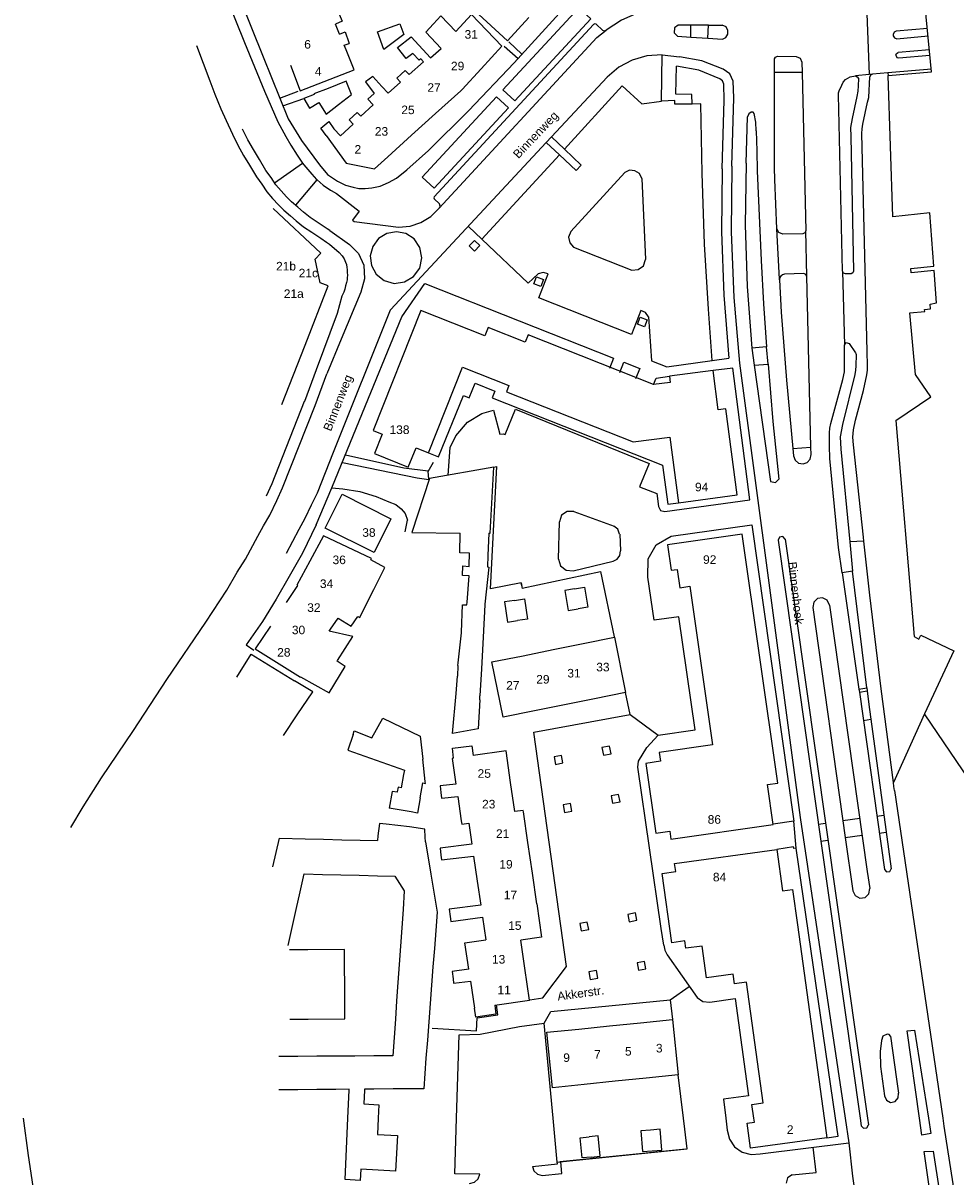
# Model space of a CAD drawing. Extents: x 158343 to 162498, y 431347 to 434500.
# Tile 20 of 61: x 158381 to 158545, y 433490 to 433692. Entities that reach past the tile are written whole.
import ezdxf

# ---------------------------------------------------------------- set-up
doc = ezdxf.new("R2010")
doc.units = 0
doc.header["$LTSCALE"] = 10
doc.header["$MEASUREMENT"] = 0
for name, color, linetype in [('44_plafonds', 8, 'CONTINUOUS'), ('47_binneninrichting', 8, 'CONTINUOUS'), ('HUISNUM', 7, 'CONTINUOUS'), ('STRNM', 7, 'CONTINUOUS')]:
    doc.layers.add(name, color=color, linetype=linetype)
doc.styles.add('Style-STANDARD', font='arial.ttf')

msp = doc.modelspace()

# ---------------------------------------------------------------- linework, layer by layer
at = {"layer": '44_plafonds', "flags": 128}
for points in [[(158534.19, 433622.23), (158540.29, 433626.35), (158537.63, 433630.29), (158536.65, 433641.05), (158539.24, 433641.32), (158539.23, 433641.68), (158540.24, 433641.79), (158540.2, 433642.61), (158541.3, 433642.8), (158540.88, 433648.48), (158536.89, 433648.05), (158536.81, 433648.82), (158540.83, 433649.25), (158540.15, 433658.61), (158533.67, 433657.88), (158532.84, 433682.64), (158540.45, 433683.28), (158537.98, 433708.61)], [(158462.87, 433696.71), (158460.4, 433694.01), (158466.18, 433688.72), (158469.93, 433692.82)], [(158436.73, 433693.4), (158437.21, 433692.15), (158436.08, 433691.64)], [(158453.23, 433691.69), (158454.54, 433693.1), (158457.15, 433690.36), (158459.9, 433693.34), (158465.22, 433687.75), (158461.57, 433683.79)], [(158436.79, 433689.89), (158436.08, 433691.64)], [(158447.36, 433691.69), (158448.02, 433689.83), (158444.51, 433687.19), (158443.43, 433690.28), (158447.36, 433691.69)], [(158452.73, 433685.72), (158454.56, 433687.37), (158451.86, 433690.21), (158453.23, 433691.69)], [(158436.79, 433689.89), (158437.77, 433690.26), (158438.39, 433688.41)], [(158446.93, 433687.53), (158449.33, 433689.4)], [(158449.33, 433689.4), (158452.73, 433685.72)], [(158437.91, 433687.13), (158437.6, 433687.94), (158438.45, 433688.25)], [(158438.62, 433685.37), (158437.91, 433687.13)], [(158438.39, 433688.41), (158438.45, 433688.25)], [(158448.43, 433685.59), (158446.93, 433687.53)], [(158439.33, 433683.63), (158438.62, 433685.37)], [(158447.56, 433682.88), (158448.29, 433683.54), (158448.99, 433682.8), (158451.48, 433685.06), (158450.99, 433685.58), (158450.72, 433685.34), (158449.61, 433686.51), (158448.43, 433685.59)], [(158428.17, 433684.43), (158429.91, 433679.94), (158439.33, 433683.63)], [(158444.17, 433680.7), (158445.28, 433679.53), (158447.45, 433681.49), (158446.79, 433682.18), (158447.56, 433682.88)], [(158461.57, 433683.79), (158458.27, 433680.21), (158458.01, 433679.97)], [(158436.61, 433677.55), (158438.89, 433679.31), (158437.93, 433681.62), (158434.81, 433680.39)], [(158444.17, 433680.7), (158442.63, 433682.49), (158441.35, 433681.55), (158442.83, 433679.48)], [(158434.81, 433680.39), (158432.29, 433679.4), (158432.34, 433679.32), (158430.52, 433678.62), (158431.51, 433676.94), (158433.18, 433677.93), (158434.42, 433675.86), (158436.61, 433677.55)], [(158439.16, 433675.49), (158439.87, 433676.14), (158440.48, 433675.49), (158442.69, 433677.49), (158441.73, 433678.49), (158442.83, 433679.48)], [(158458.01, 433679.97), (158453.57, 433675.96)], [(158435.79, 433673.3), (158436.95, 433672.08), (158439.17, 433674.09), (158438.45, 433674.85), (158439.16, 433675.49)], [(158453.57, 433675.96), (158449.37, 433672.16)], [(158434.46, 433672.11), (158433.53, 433673.39), (158434.89, 433674.56), (158435.79, 433673.3)], [(158434.46, 433672.11), (158437.95, 433667.26), (158442.88, 433666.28), (158445.21, 433668.4)], [(158449.37, 433672.16), (158445.21, 433668.4)], [(158430.74, 433635.42), (158434.81, 433645.8), (158433.41, 433646.35), (158432.5, 433650.44), (158433.52, 433651.53), (158425.13, 433659.37)], [(158506.39, 433609.17), (158504.43, 433624.27), (158503.1, 433624.09), (158502.17, 433630.99), (158494.53, 433629.96), (158494.67, 433628.89), (158491.77, 433628.5), (158469.78, 433637.21), (158469.28, 433635.95), (158462.79, 433638.52), (158462.21, 433637.04), (158451.02, 433641.47), (158442.69, 433620.45), (158444.25, 433619.83), (158442.89, 433616.41), (158448.77, 433614.01), (158450.21, 433617.42), (158452.37, 433616.55), (158458.32, 433631.57), (158466.44, 433628.36), (158466, 433627.25), (158488.22, 433618.45), (158494.6, 433619.31), (158496.15, 433607.78), (158506.39, 433609.17)], [(158428.7, 433630.21), (158430.74, 433635.42)], [(158426.66, 433624.99), (158428.7, 433630.21)], [(158534.19, 433622.23), (158537.37, 433584.35), (158538.22, 433583.92), (158538.57, 433584.61), (158544.35, 433581.84), (158539.23, 433570.84)], [(158462.89, 433602.45), (158463.13, 433602.45), (158463.79, 433614.03), (158452.54, 433612.08), (158449.42, 433602.57), (158457.91, 433602.5)], [(158445.78, 433604.99), (158442.82, 433599.09), (158434.27, 433603.37), (158437.23, 433609.28), (158445.78, 433604.99)], [(158442.25, 433597.78), (158442.4, 433598.06), (158433.98, 433602.03), (158431.58, 433597.56)], [(158457.83, 433599.04), (158457.91, 433602.5)], [(158462.89, 433602.45), (158462.77, 433598.58), (158462.68, 433596.55)], [(158490.42, 433562.16), (158492.17, 433549.91), (158494.61, 433550.26), (158494.8, 433548.9), (158512.71, 433551.46), (158511.71, 433558.46), (158513.5, 433558.71), (158507.29, 433602.28), (158494.2, 433600.41), (158494.83, 433595.99), (158495.9, 433596.14), (158496.36, 433592.91), (158498.12, 433593.17), (158502.08, 433565.38), (158492.73, 433564.05), (158492.95, 433562.52), (158490.42, 433562.16)], [(158459.46, 433596.79), (158459.53, 433598.95), (158457.83, 433599.04)], [(158431.58, 433597.56), (158429.32, 433593.36), (158429.44, 433593.3)], [(158442.76, 433592.6), (158444.71, 433596.49), (158442.25, 433597.78)], [(158459.1, 433590.37), (158459.49, 433595), (158458.29, 433595.08), (158458.37, 433596.75), (158459.45, 433596.65), (158459.46, 433596.79)], [(158462.68, 433596.55), (158462.93, 433596.53), (158462.23, 433590.06)], [(158429.44, 433593.3), (158427.44, 433590.32)], [(158440.76, 433588.6), (158442.76, 433592.6)], [(158477.94, 433592.7), (158476.22, 433592.41), (158476.82, 433588.91), (158478.54, 433589.21)], [(158477.94, 433592.7), (158479.65, 433592.99), (158480.25, 433589.5), (158478.54, 433589.21)], [(158458.13, 433585.12), (158458.29, 433589.95), (158459.06, 433589.91), (158459.1, 433590.37)], [(158462.21, 433589.93), (158461.91, 433584.27)], [(158462.23, 433590.06), (158462.21, 433589.93)], [(158467.4, 433590.7), (158465.66, 433590.43), (158466.21, 433586.91), (158467.95, 433587.17)], [(158467.4, 433590.7), (158469.14, 433590.97), (158469.68, 433587.44), (158467.95, 433587.17)], [(158435.2, 433585.64), (158436.52, 433587.59), (158438.8, 433586.17), (158439.96, 433587.9)], [(158439.96, 433587.9), (158440.31, 433587.69), (158440.76, 433588.6)], [(158424.67, 433586.18), (158421.99, 433582.2), (158429.92, 433577.24), (158429.97, 433577.31)], [(158434.98, 433585.31), (158435.2, 433585.64)], [(158436.43, 433580.18), (158439.09, 433584.38), (158434.98, 433585.31)], [(158457.55, 433579.76), (158458.13, 433585.01)], [(158458.13, 433585.01), (158458.13, 433585.12)], [(158461.91, 433584.27), (158461.62, 433578.7)], [(158479.45, 433583.15), (158484.9, 433584.25), (158486.87, 433574.57), (158481.41, 433573.47)], [(158468.93, 433581.01), (158474.19, 433582.08)], [(158474.19, 433582.08), (158479.45, 433583.15)], [(158418.8, 433577.25), (158421.31, 433581.3), (158428.92, 433576.59)], [(158429.97, 433577.31), (158434.98, 433574.53), (158437.77, 433579.15), (158436.34, 433580.04), (158436.43, 433580.18)], [(158470.89, 433571.33), (158465.44, 433570.22), (158463.47, 433579.91), (158468.93, 433581.01)], [(158457.5, 433579.31), (158457.41, 433577.42)], [(158457.5, 433579.31), (158457.55, 433579.76)], [(158461.62, 433578.7), (158461.37, 433573.97)], [(158429.37, 433570.63), (158432.08, 433574.68), (158428.92, 433576.59)], [(158457.2, 433574.42), (158457.41, 433577.42)], [(158456.58, 433567.38), (158457.2, 433574.42)], [(158461.34, 433573.3), (158461.36, 433573.73)], [(158461.36, 433573.73), (158461.37, 433573.97)], [(158461.34, 433573.3), (158461.07, 433568.18), (158456.58, 433567.38)], [(158476.15, 433572.4), (158470.89, 433571.33)], [(158481.41, 433573.47), (158476.15, 433572.4)], [(158426.95, 433567.02), (158429.37, 433570.63)], [(158439.14, 433567.2), (158439.36, 433567.84), (158442.42, 433566.64), (158444.36, 433570.07), (158450.91, 433566.92), (158451.36, 433562.9)], [(158547.08, 433559.24), (158539.23, 433570.84)], [(158439.14, 433567.2), (158438.22, 433564.46), (158448.13, 433560.95), (158447.99, 433560.19)], [(158456.75, 433563.04), (158456.55, 433564.81), (158459.96, 433565.23), (158460.19, 433563.54)], [(158466.74, 433558.8), (158465.93, 433564.37), (158460.19, 433563.54)], [(158451.79, 433558.96), (158451.36, 433562.9)], [(158456.75, 433563.04), (158456.51, 433563.01), (158457.16, 433558.51)], [(158447.99, 433560.19), (158447.56, 433557.89), (158447.02, 433557.99), (158446.88, 433557.15)], [(158450.92, 433556.1), (158451.39, 433558.73), (158451.83, 433558.65), (158451.79, 433558.96)], [(158457.16, 433558.51), (158454.41, 433558.2), (158454.54, 433557.03)], [(158468.98, 433553.64), (158468.95, 433553.91), (158467.48, 433553.7), (158466.74, 433558.8)], [(158446.88, 433557.15), (158446.87, 433557.1), (158445.99, 433557.24), (158445.46, 433554.32)], [(158450.92, 433556.1), (158450.44, 433553.44), (158449.31, 433553.65)], [(158454.54, 433557.03), (158454.64, 433556.08), (158457.47, 433556.38)], [(158457.47, 433556.38), (158458.09, 433552.07)], [(158449.31, 433553.65), (158445.46, 433554.32)], [(158469.76, 433548.27), (158468.98, 433553.64)], [(158444.96, 433551.53), (158443.77, 433551.63), (158443.51, 433549.46)], [(158449.04, 433551.01), (158444.96, 433551.53)], [(158458.09, 433552.07), (158458.18, 433551.49), (158459.41, 433551.67), (158459.95, 433547.98)], [(158443.51, 433549.46), (158443.41, 433548.63)], [(158451.79, 433549.2), (158451.69, 433550.61), (158449.04, 433551.01)], [(158425.11, 433544.04), (158426.25, 433549.07), (158430.77, 433548.95)], [(158430.77, 433548.95), (158433.98, 433548.87)], [(158433.98, 433548.87), (158437.19, 433548.79)], [(158437.19, 433548.79), (158440.4, 433548.71)], [(158440.4, 433548.71), (158443.41, 433548.63)], [(158451.84, 433548.42), (158451.79, 433549.2)], [(158451.85, 433548.41), (158452.78, 433542.76)], [(158459.95, 433547.98), (158454.37, 433547.31), (158454.53, 433546.07)], [(158470.54, 433542.9), (158469.76, 433548.27)], [(158454.53, 433546.07), (158454.63, 433545.25), (158460.25, 433545.9)], [(158460.25, 433545.9), (158460.89, 433541.51)], [(158494.95, 433530.74), (158493.29, 433542.86), (158495.64, 433543.19), (158495.44, 433544.6), (158513.32, 433547.05), (158514.31, 433539.83), (158516.07, 433540.07), (158516.99, 433533.86), (158521.64, 433500)], [(158429.91, 433539.66), (158430.61, 433542.79)], [(158430.61, 433542.79), (158433.82, 433542.71)], [(158433.82, 433542.71), (158437.03, 433542.63)], [(158437.03, 433542.63), (158440.24, 433542.55)], [(158440.24, 433542.55), (158443.45, 433542.47)], [(158443.45, 433542.47), (158446.47, 433542.4)], [(158446.47, 433542.4), (158448.12, 433539.8)], [(158452.78, 433542.76), (158453.87, 433536.1)], [(158460.89, 433541.51), (158461.49, 433537.32)], [(158471.32, 433537.53), (158470.54, 433542.9)], [(158429.2, 433536.53), (158429.91, 433539.66)], [(158448.12, 433539.8), (158447.89, 433536.56)], [(158471.32, 433537.53), (158472.16, 433531.7), (158468.54, 433531.17)], [(158428.49, 433533.4), (158429.2, 433536.53)], [(158447.89, 433536.56), (158447.67, 433533.36)], [(158453.87, 433536.1), (158453.63, 433532.9)], [(158461.49, 433537.32), (158455.98, 433536.59), (158456.13, 433535.33)], [(158456.13, 433535.33), (158456.24, 433534.46), (158461.8, 433535.2)], [(158427.78, 433530.27), (158428.49, 433533.4)], [(158447.67, 433533.36), (158447.45, 433530.15)], [(158461.8, 433535.2), (158462.37, 433531.25)], [(158453.63, 433532.9), (158453.38, 433529.7)], [(158431.21, 433529.5), (158428, 433529.47)], [(158437.66, 433526.34), (158437.63, 433529.55), (158431.21, 433529.5)], [(158447.45, 433530.15), (158447.22, 433526.95)], [(158453.38, 433529.7), (158453.14, 433526.5)], [(158459.4, 433526.09), (158458.73, 433530.72), (158462.37, 433531.25)], [(158469.25, 433526.27), (158468.54, 433531.17)], [(158509.32, 433500), (158508.99, 433502.42), (158510.95, 433502.69), (158508.04, 433523.82), (158505.95, 433523.54), (158505.72, 433525.23), (158501.06, 433524.59), (158500.3, 433530.15), (158497.43, 433529.76), (158497.25, 433531.06), (158494.95, 433530.74)], [(158437.68, 433523.46), (158437.66, 433526.34)], [(158447.22, 433526.95), (158447, 433523.75)], [(158453.14, 433526.5), (158452.89, 433523.3)], [(158459.4, 433526.09), (158456.49, 433525.68), (158456.65, 433524.44)], [(158463.94, 433519.81), (158470.06, 433520.7), (158469.25, 433526.27)], [(158437.7, 433520.62), (158437.68, 433523.46)], [(158447, 433523.75), (158446.77, 433520.55)], [(158452.89, 433523.3), (158452.65, 433520.1)], [(158456.65, 433524.44), (158456.76, 433523.65), (158459.7, 433524)], [(158459.7, 433524), (158460.38, 433519.3)], [(158431.3, 433517.36), (158437.72, 433517.41), (158437.7, 433520.62)], [(158446.77, 433520.55), (158446.55, 433517.34)], [(158452.65, 433520.1), (158452.4, 433516.9)], [(158463.94, 433519.81), (158464.16, 433518.22), (158460.64, 433517.7), (158460.38, 433519.3)], [(158428.09, 433517.34), (158431.3, 433517.36)], [(158446.55, 433517.34), (158446.32, 433514.14)], [(158489.47, 433516.72), (158495.08, 433517.29), (158496.07, 433507.59), (158490.46, 433507.02)], [(158452.4, 433516.9), (158452.16, 433513.7)], [(158479.64, 433505.92), (158474.04, 433505.35), (158473.05, 433515.05), (158478.65, 433515.62)], [(158478.65, 433515.62), (158484.06, 433516.17)], [(158484.06, 433516.17), (158489.47, 433516.72)], [(158446.32, 433514.14), (158446.1, 433510.94)], [(158452.16, 433513.7), (158451.91, 433510.49)], [(158429.45, 433510.82), (158426.12, 433510.79)], [(158432.78, 433510.84), (158429.45, 433510.82)], [(158436.11, 433510.87), (158432.78, 433510.84)], [(158439.44, 433510.89), (158436.11, 433510.87)], [(158442.77, 433510.91), (158439.44, 433510.89)], [(158446.1, 433510.94), (158442.77, 433510.91)], [(158451.91, 433510.49), (158451.51, 433505.16), (158446.14, 433505.12)], [(158490.46, 433507.02), (158485.05, 433506.47)], [(158429.49, 433505), (158426.16, 433504.97)], [(158432.82, 433505.02), (158429.49, 433505)], [(158436.15, 433505.05), (158432.82, 433505.02)], [(158438.45, 433505.06), (158436.15, 433505.05)], [(158438.45, 433504.94), (158438.45, 433505.06)], [(158441.17, 433505.08), (158441.16, 433504.94)], [(158442.81, 433505.09), (158441.17, 433505.08)], [(158446.14, 433505.12), (158442.81, 433505.09)], [(158485.05, 433506.47), (158479.64, 433505.92)], [(158438.23, 433500), (158438.45, 433504.94)], [(158441.16, 433504.94), (158441.04, 433502.5), (158443.68, 433502.36), (158443.57, 433500)], [(158443.57, 433500), (158443.43, 433497.17), (158446.9, 433497), (158446.58, 433490.7), (158440.48, 433491.09), (158440.39, 433489.08), (158437.74, 433489.24), (158438.23, 433500)], [(158521.64, 433500), (158522.11, 433496.58), (158508.76, 433494.74), (158508.15, 433499.13), (158509.42, 433499.3), (158509.32, 433500)], [(158491.22, 433497.93), (158489.52, 433497.8), (158489.81, 433494.16), (158491.51, 433494.3)], [(158491.51, 433494.3), (158493.21, 433494.43), (158492.92, 433498.07), (158491.22, 433497.93)], [(158480.83, 433493.2), (158479.25, 433493.04), (158478.9, 433496.58), (158480.48, 433496.73)], [(158480.83, 433493.2), (158482.42, 433493.35), (158482.06, 433496.89), (158480.48, 433496.73)]]:
    msp.add_lwpolyline(points, dxfattribs=at)
at = {"layer": '47_binneninrichting', "flags": 128}
for points in [[(158452.37, 433669.52), (158459.33, 433676.45), (158467.34, 433684.85), (158477.12, 433695.56), (158482.25, 433701.08), (158485.1, 433704.59), (158488.64, 433709.84), (158493.44, 433717.13), (158497.76, 433723.31), (158498.87, 433724.96), (158499.14, 433725.86), (158496.11, 433726.73)], [(158414.4, 433702.93), (158414.71, 433701.93), (158417.08, 433695.99), (158420.14, 433688.43), (158423.65, 433679.88), (158425.99, 433674.54), (158427.37, 433671.93), (158428.24, 433670.46), (158429.35, 433668.66), (158430.29, 433667.31)], [(158419.18, 433696.41), (158423.41, 433685.88), (158427.76, 433675.05), (158430.1, 433671.24), (158433.25, 433666.98), (158434.66, 433665.27), (158436.4, 433664.13), (158437.84, 433663.44), (158439.16, 433663.08), (158440.15, 433662.87), (158441.26, 433662.87), (158442.46, 433662.99), (158443.87, 433663.26), (158445.37, 433663.89)], [(158480.76, 433692.57), (158478.66, 433694.52), (158465.35, 433680.13), (158467.48, 433678.19), (158480.76, 433692.57)], [(158495.34, 433694.9), (158492.15, 433694.51), (158489.06, 433693.64), (158486.13, 433692.32), (158483.44, 433690.57)], [(158529.08, 433693.52), (158529.54, 433682.83)], [(158453.35, 433661.41), (158481.27, 433691.6)], [(158481.69, 433691.64), (158481.48, 433691.71), (158481.27, 433691.6)], [(158481.69, 433691.64), (158482.84, 433690.56)], [(158496.09, 433691.47), (158495.4, 433690.97), (158495.35, 433690.11), (158495.98, 433689.53)], [(158495.98, 433689.53), (158498.26, 433689.36), (158498.3, 433691.47), (158496.09, 433691.47)], [(158498.26, 433689.36), (158501.29, 433689.17), (158501.41, 433691.47), (158498.3, 433691.47)], [(158501.41, 433691.47), (158503.8, 433691.43)], [(158504.77, 433690.51), (158504.47, 433691.17), (158503.8, 433691.43)], [(158454.2, 433659.41), (158481.82, 433689.29), (158483.44, 433690.57)], [(158482.84, 433690.56), (158483.14, 433690.44), (158483.44, 433690.57)], [(158501.29, 433689.17), (158503.81, 433689.01)], [(158503.81, 433689.01), (158504.43, 433689.28), (158504.74, 433689.88)], [(158504.74, 433689.88), (158504.77, 433690.51)], [(158534.26, 433690.43), (158533.87, 433690.22), (158533.72, 433689.8)], [(158533.72, 433689.8), (158533.74, 433689.61)], [(158533.74, 433689.61), (158533.95, 433689.22), (158534.36, 433689.09)], [(158539.7, 433690.9), (158534.26, 433690.43)], [(158534.36, 433689.09), (158539.83, 433689.56)], [(158411.73, 433687.91), (158414.04, 433681.69), (158414.95, 433679.35), (158415.99, 433676.82), (158416.91, 433674.73), (158418.01, 433672.38), (158418.97, 433670.46), (158419.97, 433668.64), (158421.04, 433666.91), (158422.22, 433664.91), (158423.17, 433663.63), (158424.02, 433662.28), (158425.03, 433661.09), (158426.07, 433659.96), (158427.05, 433659.04), (158428.19, 433658.06), (158429.17, 433657.2), (158430.44, 433656.16), (158431.94, 433655.17), (158433.51, 433654.13), (158434.52, 433653.44), (158435.01, 433653.08), (158436.69, 433651.65), (158437.25, 433651.04), (158437.6, 433650.52), (158437.83, 433649.97), (158437.98, 433649.53), (158438.05, 433649.02)], [(158465.6, 433687.79), (158468.03, 433685.6)], [(158466.41, 433688.54), (158468.72, 433686.38)], [(158540.07, 433687.16), (158534.6, 433686.67)], [(158476.18, 433669.71), (158486.26, 433680.85), (158489.71, 433677.7), (158493.14, 433678.16), (158493.27, 433686.23), (158496.33, 433685.93)], [(158493.27, 433686.23), (158490.6, 433686.07), (158488.03, 433685.34), (158485.67, 433684.09), (158483.63, 433682.36)], [(158503.95, 433683.77), (158500.24, 433685.18), (158496.33, 433685.93)], [(158512.94, 433685.55), (158513.13, 433685.86), (158513.46, 433686)], [(158512.94, 433683.19), (158512.94, 433685.55)], [(158513.46, 433686), (158516.72, 433685.95)], [(158516.72, 433685.95), (158517.44, 433685.7), (158517.71, 433684.99)], [(158517.71, 433684.99), (158517.76, 433683.16)], [(158534.21, 433686.2), (158534.31, 433686.52), (158534.6, 433686.67)], [(158534.21, 433686.2), (158534.22, 433686.1)], [(158534.22, 433686.1), (158534.38, 433685.82), (158534.69, 433685.71)], [(158534.69, 433685.71), (158540.16, 433686.19)], [(158498.51, 433677.64), (158498.44, 433679.31), (158495.67, 433679.37), (158495.79, 433684.3)], [(158503.38, 433682.08), (158499.69, 433683.56), (158495.79, 433684.3)], [(158505.68, 433681.62), (158505.11, 433682.93), (158503.95, 433683.77)], [(158512.95, 433668.47), (158512.94, 433683.19)], [(158517.76, 433683.16), (158512.94, 433683.19)], [(158517.76, 433683.16), (158518.41, 433655.46)], [(158530.08, 433682.86), (158529.54, 433682.83)], [(158530.08, 433682.86), (158529.76, 433682.71), (158529.62, 433682.39)], [(158532.78, 433683.1), (158530.08, 433682.86)], [(158540.4, 433683.74), (158532.78, 433683.1)], [(158532.78, 433683.1), (158532.84, 433682.64)], [(158473.88, 433671.87), (158483.63, 433682.36)], [(158504.04, 433681.15), (158503.84, 433681.7), (158503.38, 433682.08)], [(158503.77, 433666.32), (158504.11, 433678.33), (158504.04, 433681.15)], [(158505.49, 433666.76), (158505.8, 433678.74), (158505.68, 433681.62)], [(158524.28, 433679.95), (158524.7, 433680.95)], [(158524.7, 433680.95), (158524.96, 433681.48), (158525.36, 433681.91)], [(158525.36, 433681.91), (158526.19, 433682.39), (158527.12, 433682.61)], [(158529.54, 433682.83), (158527.12, 433682.61)], [(158527.12, 433682.61), (158527.39, 433682.39), (158527.63, 433682.11)], [(158527.63, 433682.11), (158527.59, 433680.82)], [(158529.44, 433678.81), (158529.62, 433682.39)], [(158426.32, 433678.65), (158429.56, 433679.91)], [(158466.38, 433676.97), (158464.25, 433678.92), (158451.26, 433664.84), (158453.36, 433662.9), (158466.38, 433676.97)], [(158524.12, 433679.27), (158524.16, 433679.62), (158524.28, 433679.95)], [(158524.87, 433648.42), (158524.12, 433679.27)], [(158527.38, 433678.96), (158526.55, 433675.1)], [(158527.59, 433680.82), (158527.52, 433679.89), (158527.38, 433678.96)], [(158528.38, 433674.1), (158529.25, 433677.99), (158529.44, 433678.81)], [(158426.86, 433677.3), (158430.52, 433678.62)], [(158490.85, 433640.37), (158491.41, 433632.68), (158494.11, 433631.59), (158502.04, 433632.7), (158501.37, 433641.72), (158500.69, 433653.07), (158500.26, 433665.51), (158500.03, 433677.67), (158498.51, 433677.64), (158495.49, 433677.62), (158495.51, 433678.27), (158493.14, 433678.16)], [(158507.97, 433667.31), (158508.22, 433675.4)], [(158508.87, 433676.22), (158508.43, 433675.9), (158508.22, 433675.4)], [(158509.4, 433675.98), (158509.18, 433676.21), (158508.87, 433676.22)], [(158509.73, 433672.93), (158509.67, 433674.47), (158509.4, 433675.98)], [(158526.55, 433675.1), (158526.27, 433673.53), (158526.28, 433671.94)], [(158435.08, 433655.48), (158434.63, 433655.79), (158433.04, 433656.84), (158431.63, 433657.77), (158430.46, 433658.73), (158429.5, 433659.57), (158428.39, 433660.53), (158427.49, 433661.37), (158426.53, 433662.42), (158425.63, 433663.47), (158424.82, 433664.76), (158423.89, 433666.02), (158422.75, 433667.94), (158421.7, 433669.65), (158420.74, 433671.39), (158419.81, 433673.25)], [(158509.73, 433672.93), (158509.82, 433669.43), (158509.93, 433665.92), (158510.6, 433650.22)], [(158528.23, 433672.46), (158528.26, 433673.28), (158528.38, 433674.1)], [(158445.67, 433641.62), (158445.68, 433641.62), (158472.95, 433670.91), (158473.88, 433671.87), (158476.18, 433669.71), (158479.1, 433666.95), (158478.19, 433665.99), (158475.27, 433668.72), (158461.69, 433653.96), (158459.33, 433656.18)], [(158472.95, 433670.91), (158475.27, 433668.72)], [(158526.28, 433671.94), (158526.8, 433648.38)], [(158529.25, 433631.84), (158529.18, 433634.31), (158528.87, 433646.29), (158528.23, 433672.46)], [(158445.37, 433663.89), (158446.75, 433664.64), (158448.55, 433666.14), (158452.36, 433669.53)], [(158425.41, 433663.83), (158430.29, 433667.31)], [(158430.29, 433667.31), (158430.52, 433666.98), (158431.9, 433665.36), (158432.77, 433664.43), (158432.84, 433664.36)], [(158505.49, 433666.76), (158505.36, 433655.25), (158505.8, 433643.74), (158506.79, 433632.27)], [(158507.97, 433667.31), (158507.8, 433656.49), (158508.14, 433645.67), (158508.98, 433634.89)], [(158513.01, 433664.43), (158512.93, 433666.45), (158512.95, 433668.47)], [(158477.27, 433655.31), (158486.71, 433665.62)], [(158489.73, 433664.59), (158489.31, 433665.45), (158488.51, 433665.97), (158487.56, 433666.04), (158486.71, 433665.62)], [(158503.77, 433666.32), (158503.65, 433655.23), (158504.04, 433644.15), (158504.96, 433633.1)], [(158429.12, 433659.9), (158432.84, 433664.36)], [(158432.84, 433664.36), (158433.91, 433663.41), (158435.2, 433662.54), (158435.3, 433662.49), (158435.29, 433662.48)], [(158489.73, 433664.59), (158490.35, 433650.41)], [(158513.36, 433655.81), (158513.01, 433664.43)], [(158435.3, 433662.49), (158436.25, 433661.97)], [(158436.25, 433661.97), (158440.21, 433658.9), (158439.04, 433657.3), (158439.36, 433657.06), (158447.1, 433656.06)], [(158453.35, 433661.41), (158453.28, 433661.21), (158453.36, 433661.01)], [(158453.36, 433661.01), (158454.29, 433660.17)], [(158447.1, 433656.06), (158449.12, 433656.25), (158451.04, 433656.89), (158452.77, 433657.97), (158454.2, 433659.41)], [(158454.2, 433659.41), (158454.42, 433659.77), (158454.29, 433660.17)], [(158435.08, 433655.48), (158438.54, 433653.05)], [(158449.83, 433654.01), (158448.41, 433654.94), (158446.74, 433655.28), (158445.06, 433654.98), (158443.61, 433654.08), (158442.6, 433652.71), (158442.16, 433651.06), (158442.36, 433649.37), (158443.18, 433647.87)], [(158477.27, 433655.31), (158476.89, 433654.35), (158477.08, 433653.34), (158477.77, 433652.59)], [(158513.82, 433646.94), (158513.36, 433655.81)], [(158514.38, 433654.82), (158513.67, 433655.12), (158513.36, 433655.81)], [(158517.91, 433654.9), (158514.38, 433654.82)], [(158518.41, 433655.46), (158518.27, 433655.08), (158517.91, 433654.9)], [(158518.61, 433647.47), (158518.41, 433655.46)], [(158438.54, 433653.05), (158440.11, 433651.44), (158441.04, 433649.4)], [(158443.18, 433647.87), (158444.6, 433646.72), (158446.37, 433646.23), (158448.18, 433646.48), (158449.75, 433647.42), (158450.82, 433648.91), (158451.21, 433650.69), (158450.86, 433652.49), (158449.83, 433654.01)], [(158461.33, 433652.84), (158460.41, 433651.89), (158459.46, 433652.81), (158460.38, 433653.76), (158461.33, 433652.84)], [(158461.69, 433653.96), (158469.8, 433646.27), (158471.55, 433647.91)], [(158477.77, 433652.59), (158487.95, 433648.56)], [(158438.05, 433649.02), (158438.12, 433648.67), (158438.12, 433648.18), (158438.15, 433647.61), (158438.12, 433647.23), (158438.1, 433646.82), (158438, 433646.41), (158437.85, 433645.8), (158437.7, 433645.2), (158437.51, 433644.71), (158437.2, 433643.96), (158436.36, 433640.93), (158432.69, 433631.07), (158430.65, 433625.52)], [(158441.04, 433649.4), (158441.15, 433647.01), (158440.5, 433644.7)], [(158487.95, 433648.56), (158489.09, 433648.64), (158489.99, 433649.33), (158490.35, 433650.41)], [(158510.6, 433650.22), (158511.03, 433642.66), (158511.54, 433635.12)], [(158472.49, 433646.91), (158472.02, 433645.69), (158470.8, 433646.16), (158471.27, 433647.38), (158472.49, 433646.91)], [(158473.3, 433647.89), (158472.43, 433648.15), (158471.55, 433647.91)], [(158489.55, 433641.47), (158487.9, 433637.29), (158471.65, 433643.7), (158473.3, 433647.89)], [(158514.04, 433647.5), (158513.88, 433647.24), (158513.82, 433646.94)], [(158513.83, 433646.82), (158513.82, 433646.94)], [(158513.82, 433646.94), (158513.82, 433646.88), (158513.83, 433646.82)], [(158513.83, 433646.82), (158514.12, 433641.21)], [(158514.7, 433647.83), (158514.34, 433647.74), (158514.04, 433647.5)], [(158518.1, 433647.95), (158514.7, 433647.83)], [(158518.61, 433647.47), (158518.44, 433647.8), (158518.1, 433647.95)], [(158519.32, 433617.54), (158518.61, 433647.47)], [(158524.87, 433648.36), (158524.87, 433648.39), (158524.87, 433648.42)], [(158524.87, 433648.36), (158525.17, 433635.4)], [(158525.35, 433647.92), (158525.02, 433648.04), (158524.87, 433648.36)], [(158526.34, 433647.9), (158525.35, 433647.92)], [(158526.8, 433648.38), (158526.66, 433648.05), (158526.34, 433647.9)], [(158432.66, 433603.94), (158435.41, 433610.4), (158440.27, 433622.27), (158447.68, 433640.37), (158451.74, 433646.21)], [(158440.5, 433644.7), (158437.08, 433636.48), (158434.57, 433630.38)], [(158451.74, 433646.21), (158484.75, 433633.14), (158484.04, 433631.32)], [(158427.49, 433599), (158429.71, 433603.2), (158430.76, 433605.12), (158431.87, 433607.46), (158432.89, 433609.56), (158435.74, 433616.64), (158445.68, 433641.62)], [(158490.85, 433640.37), (158490.36, 433641.11), (158489.55, 433641.47)], [(158514.12, 433641.21), (158515.02, 433629.25), (158516.13, 433617.31)], [(158490.66, 433639.83), (158490.16, 433638.6), (158488.93, 433639.1), (158489.43, 433640.33), (158490.66, 433639.83)], [(158511.8, 433632.1), (158511.54, 433635.12), (158508.98, 433634.89), (158509.36, 433631.88), (158511.8, 433632.1)], [(158525.17, 433635.4), (158525.48, 433635.87), (158526.03, 433635.71)], [(158525.21, 433632.11), (158525.17, 433635.4)], [(158526.03, 433635.71), (158527.1, 433634.07)], [(158485.85, 433630.61), (158486.57, 433632.43), (158489.36, 433631.34), (158488.62, 433629.52)], [(158502.04, 433632.7), (158504.96, 433633.1)], [(158527.1, 433634.07), (158527.19, 433633.92), (158527.21, 433633.76)], [(158527.21, 433633.76), (158527.17, 433631.81)], [(158389.72, 433550.94), (158391.88, 433554.54), (158395.12, 433559.64), (158400.7, 433567.89), (158406.52, 433576.83), (158413.36, 433586.88), (158417.02, 433592.52), (158418.85, 433595.67), (158420.29, 433597.95), (158422.45, 433601.94), (158423.47, 433603.74), (158424.58, 433605.63), (158425.78, 433608.18), (158426.8, 433610.4), (158432.53, 433624.83), (158434.57, 433630.38)], [(158493.74, 433606.26), (158508.6, 433608.34), (158505.64, 433631.38), (158502.17, 433630.99)], [(158506.79, 433632.27), (158517.45, 433552.68), (158525.3, 433500)], [(158509.36, 433631.88), (158512.25, 433611.51)], [(158511.8, 433632.1), (158512.65, 433622.01), (158513.71, 433611.93)], [(158524.9, 433629.4), (158525.17, 433630.74), (158525.21, 433632.11)], [(158527.17, 433631.81), (158527.13, 433631.02), (158527.01, 433630.24)], [(158529.11, 433630.23), (158529.21, 433631.03), (158529.25, 433631.84)], [(158452.37, 433616.55), (158454.12, 433615.85), (158458.46, 433626.6), (158459.5, 433626.18), (158460.54, 433628.76), (158463.99, 433627.37), (158463.51, 433626.17), (158493.33, 433614.36), (158494.25, 433607.53), (158496.15, 433607.78)], [(158491.77, 433628.5), (158492.21, 433629.6), (158494.53, 433629.96)], [(158522.83, 433621.66), (158524.9, 433629.4)], [(158527.01, 433630.24), (158524.85, 433621.49)], [(158526.77, 433620.59), (158527.14, 433622.29), (158528.54, 433627.47), (158529.11, 433630.23)], [(158423.96, 433609.02), (158424.96, 433611.19), (158430.67, 433625.57)], [(158455.8, 433612.66), (158456.14, 433617.48), (158457.14, 433619.52), (158459.17, 433621.93), (158461.69, 433623.42), (158463.76, 433624.02), (158464.85, 433619.8), (158465.43, 433619.88), (158465.79, 433619.76), (158467.61, 433624.21), (158490.98, 433614.68), (158489.31, 433610.6), (158492.33, 433609.4), (158492.61, 433607.12)], [(158522.56, 433620.05), (158522.65, 433620.86), (158522.83, 433621.66)], [(158524.85, 433621.49), (158524.44, 433619.35), (158524.54, 433617.17)], [(158526.77, 433617.97), (158526.66, 433619.28), (158526.77, 433620.59)], [(158522.64, 433615.54), (158522.56, 433617.79), (158522.56, 433620.05)], [(158437.3, 433614.83), (158450.35, 433612.17), (158452.39, 433611.87), (158452.3, 433613.31), (158448.01, 433613.85), (158437.83, 433616.16)], [(158516.13, 433617.31), (158519.32, 433617.54)], [(158516.13, 433617.31), (158516.19, 433616.67), (158516.26, 433616.03)], [(158517.93, 433614.61), (158518.68, 433614.87), (158519.2, 433615.46), (158519.35, 433616.24)], [(158519.35, 433616.24), (158519.32, 433617.54)], [(158524.54, 433617.17), (158526.11, 433600.93)], [(158528.6, 433601.07), (158528.52, 433601.79), (158526.77, 433617.97)], [(158452.31, 433613.3), (158453.21, 433614.92)], [(158468.67, 433593.27), (158468.56, 433593.75), (158463.23, 433592.71), (158464.34, 433614.16)], [(158463.79, 433614.06), (158464.28, 433614.15)], [(158516.26, 433616.03), (158516.53, 433615.28), (158517.14, 433614.76), (158517.93, 433614.61)], [(158522.99, 433611.92), (158522.78, 433613.73), (158522.64, 433615.54)], [(158435.41, 433610.4), (158437.36, 433610.25), (158440.36, 433609.77), (158443.21, 433608.87), (158445.43, 433607.97), (158446.66, 433607.52), (158447.59, 433606.71), (158448.25, 433605.9), (158448.67, 433604.73)], [(158512.25, 433611.51), (158513.09, 433611.34), (158513.71, 433611.93)], [(158524.78, 433595.55), (158524.17, 433599.99), (158522.99, 433611.92)], [(158477.82, 433606.27), (158476.63, 433606.29), (158475.66, 433605.61), (158475.27, 433604.49)], [(158477.82, 433606.27), (158484.84, 433603.73)], [(158492.61, 433607.12), (158493, 433606.45), (158493.74, 433606.26)], [(158448.27, 433602.71), (158448.67, 433604.73)], [(158475.14, 433597.94), (158475.27, 433604.49)], [(158432.66, 433603.94), (158430.28, 433598.97), (158427.97, 433594.86), (158425.66, 433590.93), (158423.29, 433587), (158420.44, 433582.89), (158421.79, 433581.99)], [(158485.82, 433602.29), (158485.53, 433603.15), (158484.83, 433603.73)], [(158485.83, 433602.29), (158486, 433599.36)], [(158493.54, 433530.34), (158493.11, 433533.22), (158489.03, 433561.5), (158489.12, 433562.55), (158490.59, 433564.95), (158492.57, 433567.11), (158499.03, 433568), (158496.19, 433587.82), (158491.85, 433587.22), (158490.73, 433594.75), (158490.84, 433597.98), (158492.24, 433600.45), (158494.86, 433601.93), (158508.96, 433603.94)], [(158508.96, 433603.96), (158516.32, 433552.05), (158512.7, 433551.48)], [(158514.81, 433601.44), (158514.4, 433601.87), (158513.81, 433601.77), (158513.56, 433601.23)], [(158513.56, 433601.23), (158517.2, 433575.71), (158521.06, 433548.52)], [(158514.81, 433601.44), (158529.22, 433500)], [(158528.6, 433601.07), (158526.11, 433600.93)], [(158526.11, 433600.93), (158526.6, 433595.83)], [(158529.64, 433591.6), (158528.6, 433601.07)], [(158484.66, 433597.55), (158485.38, 433597.92), (158485.86, 433598.57), (158486, 433599.36)], [(158475.14, 433597.94), (158475.48, 433596.76), (158476.45, 433595.98), (158477.68, 433595.89)], [(158477.68, 433595.89), (158484.66, 433597.55)], [(158468.77, 433592.82), (158482.48, 433595.76), (158484.86, 433584.3)], [(158526.6, 433595.83), (158524.78, 433595.55)], [(158524.78, 433595.55), (158527.72, 433575.18)], [(158529.09, 433575.39), (158526.6, 433595.83)], [(158468.56, 433593.75), (158468.78, 433592.79)], [(158522.59, 433589.89), (158522.18, 433590.72), (158521.37, 433591.15), (158520.45, 433591.01), (158519.8, 433590.37), (158519.64, 433589.46)], [(158522.59, 433589.89), (158529.17, 433543.21), (158529.65, 433540.22)], [(158533.76, 433558.83), (158531.63, 433575.21), (158529.64, 433591.6)], [(158519.64, 433589.46), (158525.34, 433549.19)], [(158470.1, 433520.75), (158472.35, 433521.09), (158476.5, 433526.58), (158470.78, 433567.6), (158487.67, 433570.7), (158486.87, 433574.57)], [(158527.72, 433575.18), (158529.09, 433575.39)], [(158527.72, 433575.18), (158527.8, 433574.64)], [(158527.8, 433574.64), (158529.16, 433574.84)], [(158527.8, 433574.64), (158532.2, 433543.57)], [(158529.09, 433575.39), (158529.16, 433574.84)], [(158529.16, 433574.84), (158529.45, 433572.44), (158531.47, 433557.44), (158533.37, 433543.71)], [(158487.67, 433570.7), (158492.57, 433567.11)], [(158529.8, 433569.83), (158528.51, 433569.61)], [(158539.23, 433570.84), (158533.76, 433558.83)], [(158484.32, 433563.85), (158484.05, 433565.16), (158482.73, 433564.92), (158483, 433563.61), (158484.32, 433563.85)], [(158475.9, 433562.24), (158475.66, 433563.55), (158474.35, 433563.28), (158474.58, 433561.97), (158475.9, 433562.24)], [(158533.95, 433557.42), (158533.85, 433558.13), (158533.76, 433558.83)], [(158485.9, 433555.4), (158485.65, 433556.72), (158484.33, 433556.48), (158484.59, 433555.16), (158485.9, 433555.4)], [(158533.95, 433557.42), (158542.4, 433500)], [(158477.48, 433553.79), (158477.23, 433555.11), (158475.91, 433554.87), (158476.16, 433553.55), (158477.48, 433553.79)], [(158516.73, 433547.31), (158516.32, 433552.05)], [(158520.64, 433551.49), (158521.88, 433551.69)], [(158524.92, 433552.17), (158527.86, 433552.55)], [(158530.87, 433552.92), (158532.07, 433553.07)], [(158525.34, 433549.19), (158528.27, 433549.59)], [(158531.29, 433549.92), (158532.48, 433550.11)], [(158523.63, 433500), (158516.73, 433547.31), (158516.34, 433547.24), (158516.25, 433547.53), (158513.32, 433547.05)], [(158521.06, 433548.52), (158522.3, 433548.7)], [(158521.06, 433548.52), (158527.94, 433500)], [(158525.34, 433549.19), (158526.67, 433539.83)], [(158532.2, 433543.57), (158532.56, 433543.16), (158533.11, 433543.22), (158533.37, 433543.71)], [(158526.67, 433539.83), (158527.07, 433539), (158527.88, 433538.56), (158528.8, 433538.67), (158529.47, 433539.31), (158529.65, 433540.22)], [(158488.81, 433534.67), (158488.58, 433535.97), (158487.28, 433535.71), (158487.51, 433534.41), (158488.81, 433534.67)], [(158480.41, 433533.06), (158480.15, 433534.36), (158478.86, 433534.11), (158479.11, 433532.81), (158480.41, 433533.06)], [(158493.54, 433530.34), (158493.74, 433529.46), (158494.13, 433528.64)], [(158490.41, 433526.16), (158490.17, 433527.47), (158488.87, 433527.23), (158489.11, 433525.92), (158490.41, 433526.16)], [(158494.13, 433528.64), (158499.39, 433521.12)], [(158481.98, 433524.56), (158481.75, 433525.87), (158480.43, 433525.62), (158480.67, 433524.31), (158481.98, 433524.56)], [(158494.65, 433520.75), (158498.01, 433523.09)], [(158452.97, 433515.75), (158460.75, 433515.33), (158460.89, 433517.59), (158464.49, 433518.11), (158464.24, 433519.85)], [(158474.17, 433500), (158472.59, 433516.66), (158473.75, 433518.68), (158494.65, 433520.75), (158495.08, 433517.29)], [(158499.39, 433521.12), (158500.41, 433520.43), (158501.64, 433520.35)], [(158501.64, 433520.35), (158506.08, 433520.96), (158508.36, 433503.9), (158504.02, 433503.31)], [(158457.72, 433514.63), (158461.42, 433514.75), (158468.3, 433516.09), (158472.59, 433516.66)], [(158538.32, 433500), (158536.16, 433515.31), (158537.47, 433515.44), (158539.89, 433500)], [(158457.28, 433500), (158457.72, 433514.63)], [(158532.66, 433514.74), (158531.89, 433514.35), (158531.65, 433513.63), (158531.42, 433511.7), (158531.48, 433509.05), (158532.21, 433503.91)], [(158533.24, 433514.36), (158533.03, 433514.67), (158532.66, 433514.74)], [(158533.24, 433514.36), (158534.3, 433506.84), (158534.63, 433504.38)], [(158497, 433500), (158496.07, 433507.59)], [(158504.02, 433503.31), (158504.39, 433500)], [(158532.21, 433503.91), (158532.54, 433503.16), (158533.27, 433502.78), (158534.07, 433502.94), (158534.6, 433503.56), (158534.63, 433504.38)], [(158381.37, 433500), (158382.28, 433493.49), (158383.24, 433486.86)], [(158461.37, 433490.2), (158456.99, 433490.28), (158457.28, 433500)], [(158470.56, 433491.57), (158474.94, 433492.02), (158474.91, 433492.32), (158474.23, 433499.39), (158474.17, 433500)], [(158474.91, 433492.32), (158475.36, 433492.36), (158497.65, 433494.66), (158497.23, 433498.07), (158497, 433500)], [(158504.39, 433500), (158504.63, 433497.89)], [(158524.09, 433496.85), (158523.63, 433500)], [(158525.3, 433500), (158525.94, 433495.69)], [(158527.94, 433500), (158528.13, 433498.66)], [(158529.22, 433500), (158529.38, 433498.87)], [(158540.31, 433497.32), (158538.74, 433497.04), (158538.32, 433500)], [(158539.89, 433500), (158540.31, 433497.32)], [(158542.4, 433500), (158542.61, 433498.58), (158547.68, 433466.09), (158549.54, 433453.85), (158550.08, 433451.9), (158550.53, 433451.18), (158551.46, 433450.49), (158552.51, 433450.1), (158553.41, 433450.01), (158555.84, 433450.01), (158558.99, 433450.04), (158561.36, 433450.19), (158563.25, 433450.46), (158565.56, 433450.88), (158567.66, 433451.51), (158581.29, 433455.9)], [(158504.63, 433497.89), (158505.03, 433496.31), (158505.95, 433494.98), (158507.27, 433494.04), (158508.84, 433493.62), (158510.45, 433493.76)], [(158528.13, 433498.66), (158528.54, 433498.23), (158529.13, 433498.33), (158529.38, 433498.87)], [(158510.45, 433493.76), (158525.94, 433495.69)], [(158520.26, 433490.52), (158519.71, 433494.92)], [(158522.11, 433496.58), (158524.09, 433496.85)], [(158525.94, 433495.69), (158526.62, 433489.86), (158531.11, 433458.64)], [(158475.35, 433492.41), (158497.39, 433494.65)], [(158545.75, 433455.12), (158543.23, 433467.1), (158542.59, 433470.53), (158541.83, 433475.35), (158539.16, 433494.15), (158540.72, 433494.21), (158546.74, 433455.28)], [(158470.56, 433491.57), (158470.82, 433490.78), (158471.43, 433490.2), (158472.23, 433489.98)], [(158472.23, 433489.98), (158475.72, 433490.34), (158475.51, 433492.38)], [(158459.54, 433488.55), (158460.38, 433488.79), (158461.04, 433489.38), (158461.37, 433490.2)], [(158516.02, 433490.06), (158515.21, 433489.57), (158515.01, 433488.65)], [(158516.02, 433490.06), (158520.26, 433490.52)]]:
    msp.add_lwpolyline(points, dxfattribs=at)

# ---------------------------------------------------------------- texts
at = {"layer": 'HUISNUM', "style": 'Style-STANDARD'}
for s, p in [('31', (158458.67, 433689.09)), ('6', (158430.59, 433687.35)), ('4', (158432.46, 433682.61)), ('27', (158452.16, 433679.78)), ('25', (158447.59, 433675.87)), ('2', (158439.4, 433668.95)), ('138', (158445.53, 433619.84)), ('94', (158499.02, 433609.81)), ('38', (158440.76, 433601.84)), ('36', (158435.55, 433597.05)), ('92', (158500.43, 433597.1)), ('32', (158431.12, 433588.69)), ('30', (158428.43, 433584.77)), ('33', (158481.73, 433578.27)), ('31', (158476.66, 433577.2)), ('27', (158465.96, 433575.07)), ('25', (158460.95, 433559.63)), ('23', (158461.73, 433554.26)), ('86', (158501.24, 433551.58)), ('21', (158464.17, 433549.1)), ('19', (158464.76, 433543.73)), ('84', (158502.15, 433541.49)), ('7', (158481.35, 433510.42)), ('5', (158486.76, 433510.97)), ('3', (158492.17, 433511.52)), ('2', (158515.1, 433497.26))]:
    msp.add_text(s, height=1.5, dxfattribs=at).set_placement(p)
for s, p in [('29', (158456.29, 433683.55)), ('23', (158442.96, 433672.1)), ('21b', (158425.66, 433648.49)), ('21c', (158429.63, 433647.28)), ('21a', (158427.02, 433643.67)), ('34', (158433.34, 433592.87)), ('28', (158425.86, 433580.85)), ('29', (158471.22, 433576.13)), ('17', (158465.54, 433538.36)), ('15', (158466.31, 433532.99)), ('13', (158463.47, 433527.09)), ('11', (158464.43, 433521.72)), ('9', (158475.95, 433509.86))]:
    msp.add_text(s, height=1.5, rotation=0.0573, dxfattribs=at).set_placement(p)
at = {"layer": 'STRNM', "style": 'Style-STANDARD'}
for s, rotation, p in [('Binnenweg', 46.5394, (158468.09, 433667.98)), ('Binnenweg', 68.4646, (158435.27, 433620.21)), ('Binnenhoek', 276.5491, (158515.3, 433597.38)), ('Akkerstr.', 7.7574, (158475.01, 433520.6))]:
    msp.add_text(s, height=1.5, rotation=rotation, dxfattribs=at).set_placement(p)

doc.saveas('drawing.dxf')
